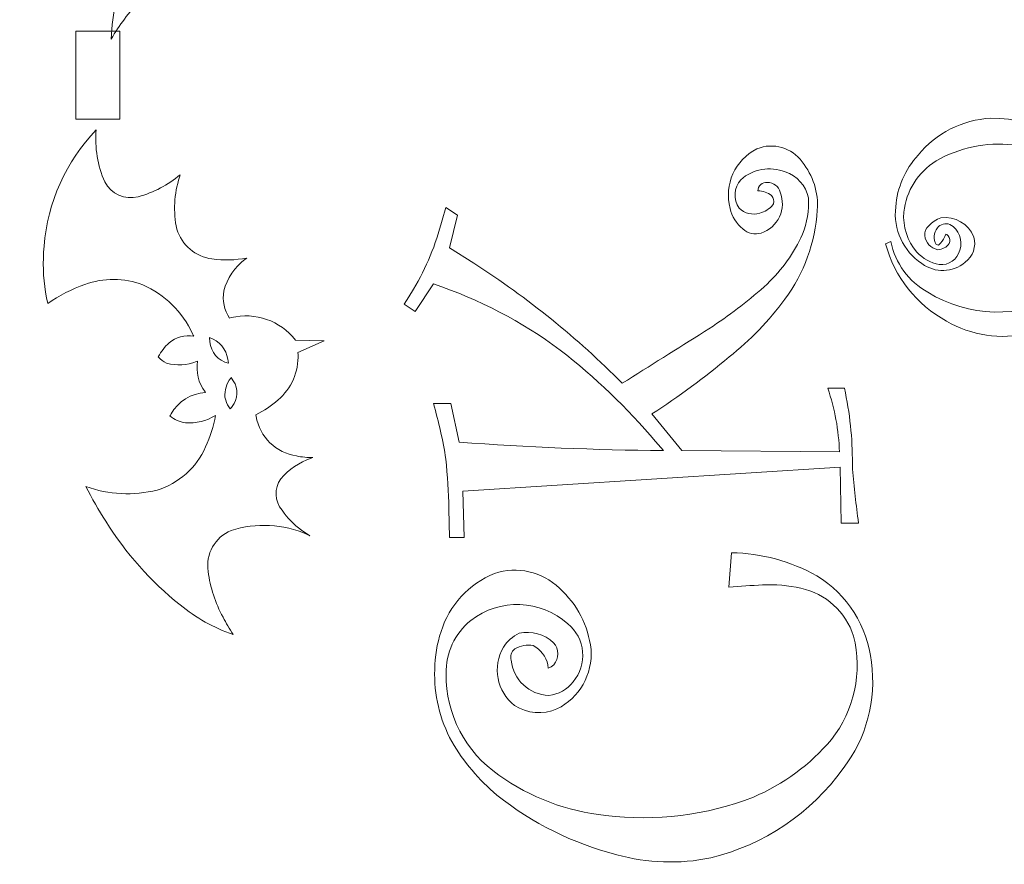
# Model space of a CAD drawing. Header units: millimetres. Extents: x -357 to 413, y -199 to 390.
# Tile 73 of 256: x -195 to -128, y 41 to 98. Entities that reach past the tile are written whole.
import ezdxf

# ---------------------------------------------------------------- set-up
doc = ezdxf.new("R2010")
doc.units = ezdxf.units.MM
doc.header["$MEASUREMENT"] = 0
doc.layers.add('Layer 1', color=7, linetype='Continuous')

msp = doc.modelspace()

# ---------------------------------------------------------------- linework, layer by layer
at = {"layer": 'Layer 1', "color": 140, "lineweight": 0}
for points, knots in [([(-194.6997, 135.1743), (-194.6997, 135.1743), (-194.417, 134.9512), (-194.417, 134.9512), (-194.417, 134.9512), (-192.4686, 133.4221), (-190.1754, 132.3938), (-187.738, 131.9544), (-187.738, 131.9544), (-185.0496, 131.5447), (-182.3221, 132.3922), (-180.3384, 134.2525), (-180.3384, 134.2525), (-179.133, 135.3584), (-178.1206, 136.6576), (-177.3428, 138.0967), (-177.3428, 138.0967), (-177.3428, 138.0967), (-177.291, 137.9673), (-177.291, 137.9673), (-177.291, 137.9673), (-176.5118, 136.0762), (-175.2214, 134.4396), (-173.5644, 133.2405), (-173.5644, 133.2405), (-171.7456, 132.0452), (-169.4683, 131.7814), (-167.4243, 132.5291), (-167.4243, 132.5291), (-165.44, 133.2315), (-163.6197, 134.3313), (-162.0749, 135.7612), (-162.0749, 135.7612), (-162.0749, 135.7612), (-162.0793, 135.5652), (-162.0793, 135.5652), (-162.0793, 135.5652), (-162.1196, 133.681), (-161.6461, 131.8216), (-160.7095, 130.1863), (-160.7095, 130.1863), (-159.6952, 128.6015), (-157.9205, 127.6688), (-156.04, 127.7327), (-156.04, 127.7327), (-156.04, 127.7327), (-155.1584, 127.7913), (-155.1584, 127.7913), (-155.1584, 127.7913), (-153.7847, 127.8512), (-152.4149, 127.6055), (-151.1477, 127.0718), (-151.1477, 127.0718), (-149.9504, 126.5143), (-149.0119, 125.5197), (-148.5251, 124.292), (-148.5251, 124.292), (-148.5251, 124.292), (-147.4739, 124.1343), (-147.4739, 124.1343), (-147.4739, 124.1343), (-147.4739, 124.1343), (-147.5757, 124.1939), (-147.5757, 124.1939), (-147.5757, 124.1939), (-147.8292, 124.3616), (-148.0366, 124.5902), (-148.1787, 124.8589), (-148.1787, 124.8589), (-148.3585, 125.0431), (-148.4988, 125.2622), (-148.5893, 125.5032), (-148.5893, 125.5032), (-148.5672, 125.6011), (-148.5072, 125.6856), (-148.4226, 125.7395), (-148.4226, 125.7395), (-148.4226, 125.7395), (-148.3352, 125.7866), (-148.3352, 125.7866), (-148.3352, 125.7866), (-148.3352, 125.7866), (-147.9094, 126.1787), (-147.9094, 126.1787), (-147.9094, 126.1787), (-146.8796, 127.0536), (-145.6245, 127.6215), (-144.2873, 127.8167), (-144.2873, 127.8167), (-144.0337, 127.835), (-143.7788, 127.8229), (-143.5283, 127.7796), (-143.5283, 127.7796), (-143.5283, 127.7796), (-143.7764, 128.2422), (-143.7764, 128.2422), (-143.7764, 128.2422), (-145.1961, 131.2194), (-144.0307, 134.7868), (-141.1267, 136.3508), (-141.1267, 136.3508), (-139.3569, 137.3117), (-137.2147, 137.2816), (-135.4722, 136.2722), (-135.4722, 136.2722), (-135.4722, 136.2722), (-135.4853, 136.7061), (-135.4853, 136.7061), (-135.4853, 136.7061), (-135.4233, 137.7295), (-135.0869, 138.7174), (-134.5115, 139.5662), (-134.5115, 139.5662), (-134.1594, 140.1297), (-133.7455, 140.6521), (-133.2768, 141.1231), (-133.2768, 141.1231), (-132.7903, 140.8975), (-132.3455, 140.5911), (-131.9617, 140.2166), (-131.9617, 140.2166), (-131.7666, 139.8693), (-131.5792, 139.5175), (-131.3996, 139.1619), (-131.3996, 139.1619), (-131.3996, 139.1619), (-131.2417, 138.9116), (-131.2417, 138.9116), (-131.2417, 138.9116), (-130.9497, 138.5455), (-130.5637, 138.2656), (-130.1255, 138.1004), (-130.1255, 138.1004), (-130.1255, 138.1004), (-129.7837, 137.9317), (-129.7837, 137.9317), (-129.7837, 137.9317), (-129.3893, 137.7373), (-129.067, 137.4232), (-128.8613, 137.0347), (-128.8613, 137.0347), (-128.7034, 136.8934), (-128.5799, 136.7182), (-128.4963, 136.5235), (-128.4963, 136.5235), (-128.4969, 136.4793), (-128.4982, 136.4351), (-128.5005, 136.3909), (-128.5005, 136.3909), (-129.5139, 135.3357), (-130.8012, 134.5835), (-132.2183, 134.2197), (-132.2183, 134.2197), (-132.6173, 134.1339), (-133.0278, 134.1145), (-133.4331, 134.1626), (-133.4331, 134.1626), (-133.4331, 134.1626), (-133.28, 133.8694), (-133.28, 133.8694), (-133.28, 133.8694), (-131.86, 130.8841), (-133.0203, 127.3093), (-135.9231, 125.7273), (-135.9231, 125.7273), (-137.7089, 124.7545), (-139.876, 124.7995), (-141.6199, 125.8455), (-141.6199, 125.8455), (-141.6199, 125.8455), (-141.5967, 125.5645), (-141.5967, 125.5645), (-141.5967, 125.5645), (-141.5561, 124.9048), (-141.6758, 124.2453), (-141.9443, 123.6414), (-141.9443, 123.6414), (-142.3507, 122.5984), (-142.9751, 121.6542), (-143.7756, 120.8718), (-143.7756, 120.8718), (-144.0292, 120.919), (-144.2644, 121.0363), (-144.456, 121.2088), (-144.456, 121.2088), (-144.456, 121.2088), (-144.7136, 121.4146), (-144.7136, 121.4146), (-144.7136, 121.4146), (-144.7136, 121.4146), (-144.8586, 121.5195), (-144.8586, 121.5195), (-144.8586, 121.5195), (-145.1112, 121.7278), (-145.3086, 121.995), (-145.4333, 122.2976), (-145.4333, 122.2976), (-145.5134, 122.4529), (-145.5898, 122.61), (-145.6619, 122.7691), (-145.6619, 122.7691), (-145.6619, 122.7691), (-145.7583, 122.9375), (-145.7583, 122.9375), (-145.7583, 122.9375), (-145.8268, 123.0476), (-145.9044, 123.1519), (-145.9895, 123.2498), (-145.9895, 123.2498), (-145.9895, 123.2498), (-148.3703, 122.5362), (-148.3703, 122.5362), (-148.3703, 122.5362), (-148.3703, 122.5362), (-148.3909, 122.4119), (-148.3909, 122.4119), (-148.3909, 122.4119), (-148.8767, 119.4933), (-151.3523, 117.322), (-154.3093, 117.221), (-154.3093, 117.221), (-154.3093, 117.221), (-154.4004, 117.1809), (-154.4004, 117.1809), (-154.4004, 117.1809), (-156.42, 116.2692), (-158.0964, 114.7374), (-159.1868, 112.8084), (-159.1868, 112.8084), (-160.107, 110.9767), (-160.2244, 108.8451), (-159.511, 106.9235), (-159.511, 106.9235), (-159.4176, 106.6337), (-159.3102, 106.3488), (-159.189, 106.0695), (-159.189, 106.0695), (-159.189, 106.0695), (-159.4204, 106.2101), (-159.4204, 106.2101), (-159.4204, 106.2101), (-161.4292, 107.4154), (-163.6557, 108.2131), (-165.9729, 108.5577), (-165.9729, 108.5577), (-167.2666, 108.7151), (-168.579, 108.536), (-169.7837, 108.0387), (-169.7837, 108.0387), (-171.1078, 107.4185), (-172.1643, 106.3423), (-172.7605, 105.0072), (-172.7605, 105.0072), (-173.4293, 103.5607), (-173.835, 102.0065), (-173.9582, 100.4176), (-173.9582, 100.4176), (-174.0356, 100.4628), (-174.1104, 100.512), (-174.1824, 100.5653), (-174.1824, 100.5653), (-174.1824, 100.5653), (-174.3508, 100.6693), (-174.3508, 100.6693), (-174.3508, 100.6693), (-176.3525, 101.913), (-178.6886, 102.5098), (-181.0415, 102.3785), (-181.0415, 102.3785), (-183.2032, 102.1748), (-185.2114, 101.1733), (-186.6755, 99.5699), (-186.6755, 99.5699), (-187.4333, 98.7773), (-188.095, 97.8982), (-188.6467, 96.9506), (-188.6467, 96.9506), (-188.5749, 98.7117), (-188.2071, 100.448), (-187.56, 102.0875), (-187.56, 102.0875), (-186.5348, 104.7675), (-185.0479, 107.2468), (-183.1667, 109.4135), (-183.1667, 109.4135), (-181.3887, 111.4999), (-179.3679, 113.3667), (-177.1474, 114.9744), (-177.1474, 114.9744), (-177.1474, 114.9744), (-177.019, 114.9151), (-177.019, 114.9151), (-177.019, 114.9151), (-173.5126, 113.3892), (-169.6467, 112.8834), (-165.8657, 113.4558), (-165.8657, 113.4558), (-162.7801, 114.0065), (-159.9459, 115.5137), (-157.7644, 117.7642), (-157.7644, 117.7642), (-158.8333, 117.0853), (-160.0578, 116.6907), (-161.322, 116.6182), (-161.322, 116.6182), (-162.0005, 116.6113), (-162.6582, 116.8502), (-163.1755, 117.2893), (-163.1755, 117.2893), (-163.0779, 117.6735), (-162.9142, 118.0376), (-162.6924, 118.366), (-162.6924, 118.366), (-162.0224, 119.3255), (-161.0272, 120.0092), (-159.8916, 120.2918), (-159.8916, 120.2918), (-159.2808, 120.4711), (-158.6504, 120.5747), (-158.0144, 120.6011), (-158.0144, 120.6011), (-158.0144, 120.6011), (-158.1186, 120.7266), (-158.1186, 120.7266), (-158.1186, 120.7266), (-158.7337, 121.4589), (-158.7885, 122.5104), (-158.2519, 123.302), (-158.2519, 123.302), (-158.2519, 123.302), (-158.4223, 123.2744), (-158.4223, 123.2744), (-158.4223, 123.2744), (-159.8664, 123.0213), (-161.3536, 123.2197), (-162.6799, 123.8445), (-162.6799, 123.8445), (-163.1328, 124.0963), (-163.528, 124.4401), (-163.841, 124.853), (-163.841, 124.853), (-163.6494, 125.1424), (-163.4174, 125.4027), (-163.1531, 125.6275), (-163.1531, 125.6275), (-161.8609, 126.6778), (-160.1326, 127.0211), (-158.5373, 126.5437), (-158.5373, 126.5437), (-161.9852, 127.943), (-165.7311, 128.4472), (-169.4263, 128.0091), (-169.4263, 128.0091), (-173.0019, 127.4935), (-176.1944, 125.4943), (-178.2192, 122.5025), (-178.2192, 122.5025), (-178.2192, 122.5025), (-178.3545, 122.4986), (-178.3545, 122.4986), (-178.3545, 122.4986), (-184.4961, 122.6076), (-190.1114, 125.9898), (-193.0796, 131.3677), (-193.0796, 131.3677), (-193.8121, 132.6259), (-194.4178, 133.9539), (-194.8879, 135.3318), (-194.8879, 135.3318), (-194.8879, 135.3318), (-194.6997, 135.1743), (-194.6997, 135.1743)], [0, 0, 0, 0, 0.0106383, 0.0106383, 0.0106383, 0.0106383, 0.0212766, 0.0212766, 0.0212766, 0.0212766, 0.0319149, 0.0319149, 0.0319149, 0.0319149, 0.0425532, 0.0425532, 0.0425532, 0.0425532, 0.0531915, 0.0531915, 0.0531915, 0.0531915, 0.0638298, 0.0638298, 0.0638298, 0.0638298, 0.0744681, 0.0744681, 0.0744681, 0.0744681, 0.0851064, 0.0851064, 0.0851064, 0.0851064, 0.0957447, 0.0957447, 0.0957447, 0.0957447, 0.106383, 0.106383, 0.106383, 0.106383, 0.1170213, 0.1170213, 0.1170213, 0.1170213, 0.1276596, 0.1276596, 0.1276596, 0.1276596, 0.1382979, 0.1382979, 0.1382979, 0.1382979, 0.1489362, 0.1489362, 0.1489362, 0.1489362, 0.1595745, 0.1595745, 0.1595745, 0.1595745, 0.1702128, 0.1702128, 0.1702128, 0.1702128, 0.1808511, 0.1808511, 0.1808511, 0.1808511, 0.1914894, 0.1914894, 0.1914894, 0.1914894, 0.2021277, 0.2021277, 0.2021277, 0.2021277, 0.212766, 0.212766, 0.212766, 0.212766, 0.2234043, 0.2234043, 0.2234043, 0.2234043, 0.2340426, 0.2340426, 0.2340426, 0.2340426, 0.2446809, 0.2446809, 0.2446809, 0.2446809, 0.2553191, 0.2553191, 0.2553191, 0.2553191, 0.2659574, 0.2659574, 0.2659574, 0.2659574, 0.2765957, 0.2765957, 0.2765957, 0.2765957, 0.287234, 0.287234, 0.287234, 0.287234, 0.2978723, 0.2978723, 0.2978723, 0.2978723, 0.3085106, 0.3085106, 0.3085106, 0.3085106, 0.3191489, 0.3191489, 0.3191489, 0.3191489, 0.3297872, 0.3297872, 0.3297872, 0.3297872, 0.3404255, 0.3404255, 0.3404255, 0.3404255, 0.3510638, 0.3510638, 0.3510638, 0.3510638, 0.3617021, 0.3617021, 0.3617021, 0.3617021, 0.3723404, 0.3723404, 0.3723404, 0.3723404, 0.3829787, 0.3829787, 0.3829787, 0.3829787, 0.393617, 0.393617, 0.393617, 0.393617, 0.4042553, 0.4042553, 0.4042553, 0.4042553, 0.4148936, 0.4148936, 0.4148936, 0.4148936, 0.4255319, 0.4255319, 0.4255319, 0.4255319, 0.4361702, 0.4361702, 0.4361702, 0.4361702, 0.4468085, 0.4468085, 0.4468085, 0.4468085, 0.4574468, 0.4574468, 0.4574468, 0.4574468, 0.4680851, 0.4680851, 0.4680851, 0.4680851, 0.4787234, 0.4787234, 0.4787234, 0.4787234, 0.4893617, 0.4893617, 0.4893617, 0.4893617, 0.5, 0.5, 0.5, 0.5, 0.5106383, 0.5106383, 0.5106383, 0.5106383, 0.5212766, 0.5212766, 0.5212766, 0.5212766, 0.5319149, 0.5319149, 0.5319149, 0.5319149, 0.5425532, 0.5425532, 0.5425532, 0.5425532, 0.5531915, 0.5531915, 0.5531915, 0.5531915, 0.5638298, 0.5638298, 0.5638298, 0.5638298, 0.5744681, 0.5744681, 0.5744681, 0.5744681, 0.5851064, 0.5851064, 0.5851064, 0.5851064, 0.5957447, 0.5957447, 0.5957447, 0.5957447, 0.606383, 0.606383, 0.606383, 0.606383, 0.6170213, 0.6170213, 0.6170213, 0.6170213, 0.6276596, 0.6276596, 0.6276596, 0.6276596, 0.6382979, 0.6382979, 0.6382979, 0.6382979, 0.6489362, 0.6489362, 0.6489362, 0.6489362, 0.6595745, 0.6595745, 0.6595745, 0.6595745, 0.6702128, 0.6702128, 0.6702128, 0.6702128, 0.6808511, 0.6808511, 0.6808511, 0.6808511, 0.6914894, 0.6914894, 0.6914894, 0.6914894, 0.7021277, 0.7021277, 0.7021277, 0.7021277, 0.712766, 0.712766, 0.712766, 0.712766, 0.7234043, 0.7234043, 0.7234043, 0.7234043, 0.7340426, 0.7340426, 0.7340426, 0.7340426, 0.7446809, 0.7446809, 0.7446809, 0.7446809, 0.7553191, 0.7553191, 0.7553191, 0.7553191, 0.7659574, 0.7659574, 0.7659574, 0.7659574, 0.7765957, 0.7765957, 0.7765957, 0.7765957, 0.787234, 0.787234, 0.787234, 0.787234, 0.7978723, 0.7978723, 0.7978723, 0.7978723, 0.8085106, 0.8085106, 0.8085106, 0.8085106, 0.8191489, 0.8191489, 0.8191489, 0.8191489, 0.8297872, 0.8297872, 0.8297872, 0.8297872, 0.8404255, 0.8404255, 0.8404255, 0.8404255, 0.8510638, 0.8510638, 0.8510638, 0.8510638, 0.8617021, 0.8617021, 0.8617021, 0.8617021, 0.8723404, 0.8723404, 0.8723404, 0.8723404, 0.8829787, 0.8829787, 0.8829787, 0.8829787, 0.893617, 0.893617, 0.893617, 0.893617, 0.9042553, 0.9042553, 0.9042553, 0.9042553, 0.9148936, 0.9148936, 0.9148936, 0.9148936, 0.9255319, 0.9255319, 0.9255319, 0.9255319, 0.9361702, 0.9361702, 0.9361702, 0.9361702, 0.9468085, 0.9468085, 0.9468085, 0.9468085, 0.9574468, 0.9574468, 0.9574468, 0.9574468, 0.9680851, 0.9680851, 0.9680851, 0.9680851, 0.9787234, 0.9787234, 0.9787234, 0.9787234, 1, 1, 1, 1]), ([(-135.4671, 83.1372), (-135.1669, 81.6703), (-134.2418, 80.4074), (-132.9343, 79.6775), (-132.9343, 79.6775), (-130.1643, 77.9714), (-126.6932, 77.8787), (-123.8362, 79.4348), (-123.8362, 79.4348), (-122.239, 80.3784), (-121.15, 81.9891), (-120.8699, 83.823), (-120.8699, 83.823), (-120.7548, 84.7642), (-120.9109, 85.7189), (-121.3211, 86.5737), (-121.3211, 86.5737), (-121.5882, 87.0662), (-121.9537, 87.4983), (-122.395, 87.8433), (-122.395, 87.8433), (-123.7462, 88.9425), (-125.4023, 89.6006), (-127.1394, 89.7285), (-127.1394, 89.7285), (-128.955, 89.9332), (-130.7883, 89.5522), (-132.3716, 88.6404), (-132.3716, 88.6404), (-133.6054, 87.8761), (-134.4191, 86.5874), (-134.5779, 85.1448), (-134.5779, 85.1448), (-134.6521, 84.1533), (-134.3323, 83.1731), (-133.6878, 82.416), (-133.6878, 82.416), (-133.2757, 81.9879), (-132.7427, 81.6958), (-132.1599, 81.5796), (-132.1599, 81.5796), (-131.5154, 81.5015), (-130.9131, 81.9152), (-130.7569, 82.5454), (-130.7569, 82.5454), (-130.5328, 83.2179), (-130.8148, 83.9548), (-131.4307, 84.3057), (-131.4307, 84.3057), (-131.7353, 84.4235), (-132.0814, 84.3311), (-132.2844, 84.0752), (-132.2844, 84.0752), (-132.5349, 83.7456), (-132.5679, 83.299), (-132.3653, 82.938), (-132.3653, 82.938), (-132.3153, 82.9159), (-132.2617, 82.903), (-132.2071, 82.9026), (-132.2071, 82.9026), (-132.015, 83.0494), (-131.8705, 83.249), (-131.7876, 83.4761), (-131.7876, 83.4761), (-131.7876, 83.4761), (-131.7071, 83.6416), (-131.7071, 83.6416), (-131.7071, 83.6416), (-131.7071, 83.6416), (-131.6521, 83.6111), (-131.6521, 83.6111), (-131.6521, 83.6111), (-131.6521, 83.6111), (-131.6021, 83.5747), (-131.6021, 83.5747), (-131.6021, 83.5747), (-131.6021, 83.5747), (-131.5581, 83.5313), (-131.5581, 83.5313), (-131.5581, 83.5313), (-131.4285, 83.3907), (-131.4014, 83.1866), (-131.4727, 83.0093), (-131.4727, 83.0093), (-131.6575, 82.757), (-131.947, 82.6021), (-132.2593, 82.5857), (-132.2593, 82.5857), (-132.7321, 82.6783), (-133.0911, 83.0659), (-133.1453, 83.5447), (-133.1453, 83.5447), (-133.1693, 83.7976), (-133.0644, 84.0449), (-132.8716, 84.2105), (-132.8716, 84.2105), (-132.6475, 84.462), (-132.3643, 84.6543), (-132.0464, 84.7659), (-132.0464, 84.7659), (-131.0871, 84.8929), (-130.1646, 84.3502), (-129.8096, 83.45), (-129.8096, 83.45), (-129.6156, 82.8101), (-129.8504, 82.1185), (-130.3921, 81.7266), (-130.3921, 81.7266), (-131.2339, 81.0153), (-132.4544, 80.9762), (-133.3389, 81.6335), (-133.3389, 81.6335), (-134.6169, 82.4838), (-135.3095, 83.9795), (-135.1311, 85.5042), (-135.1311, 85.5042), (-135.0285, 86.8215), (-134.4892, 88.0669), (-133.5994, 89.0437), (-133.5994, 89.0437), (-132.3725, 90.536), (-130.5766, 91.4468), (-128.6477, 91.5552), (-128.6477, 91.5552), (-125.3682, 91.5951), (-122.3608, 89.7388), (-120.926, 86.7896), (-120.926, 86.7896), (-120.4146, 85.5935), (-120.2759, 84.271), (-120.5283, 82.9949), (-120.5283, 82.9949), (-121.0085, 80.0383), (-123.178, 77.6388), (-126.0713, 76.864), (-126.0713, 76.864), (-127.9727, 76.4342), (-129.9666, 76.7352), (-131.656, 77.7078), (-131.656, 77.7078), (-133.7061, 78.8246), (-135.2107, 80.7308), (-135.8196, 82.9846), (-135.8196, 82.9846), (-135.8196, 82.9846), (-135.4671, 83.1372), (-135.4671, 83.1372)], [0, 0, 0, 0, 0.0263158, 0.0263158, 0.0263158, 0.0263158, 0.0526316, 0.0526316, 0.0526316, 0.0526316, 0.0789474, 0.0789474, 0.0789474, 0.0789474, 0.1052632, 0.1052632, 0.1052632, 0.1052632, 0.1315789, 0.1315789, 0.1315789, 0.1315789, 0.1578947, 0.1578947, 0.1578947, 0.1578947, 0.1842105, 0.1842105, 0.1842105, 0.1842105, 0.2105263, 0.2105263, 0.2105263, 0.2105263, 0.2368421, 0.2368421, 0.2368421, 0.2368421, 0.2631579, 0.2631579, 0.2631579, 0.2631579, 0.2894737, 0.2894737, 0.2894737, 0.2894737, 0.3157895, 0.3157895, 0.3157895, 0.3157895, 0.3421053, 0.3421053, 0.3421053, 0.3421053, 0.3684211, 0.3684211, 0.3684211, 0.3684211, 0.3947368, 0.3947368, 0.3947368, 0.3947368, 0.4210526, 0.4210526, 0.4210526, 0.4210526, 0.4473684, 0.4473684, 0.4473684, 0.4473684, 0.4736842, 0.4736842, 0.4736842, 0.4736842, 0.5, 0.5, 0.5, 0.5, 0.5263158, 0.5263158, 0.5263158, 0.5263158, 0.5526316, 0.5526316, 0.5526316, 0.5526316, 0.5789474, 0.5789474, 0.5789474, 0.5789474, 0.6052632, 0.6052632, 0.6052632, 0.6052632, 0.6315789, 0.6315789, 0.6315789, 0.6315789, 0.6578947, 0.6578947, 0.6578947, 0.6578947, 0.6842105, 0.6842105, 0.6842105, 0.6842105, 0.7105263, 0.7105263, 0.7105263, 0.7105263, 0.7368421, 0.7368421, 0.7368421, 0.7368421, 0.7631579, 0.7631579, 0.7631579, 0.7631579, 0.7894737, 0.7894737, 0.7894737, 0.7894737, 0.8157895, 0.8157895, 0.8157895, 0.8157895, 0.8421053, 0.8421053, 0.8421053, 0.8421053, 0.8684211, 0.8684211, 0.8684211, 0.8684211, 0.8947368, 0.8947368, 0.8947368, 0.8947368, 0.9210526, 0.9210526, 0.9210526, 0.9210526, 0.9473684, 0.9473684, 0.9473684, 0.9473684, 1, 1, 1, 1]), ([(-193.2712, 82.0072), (-193.2656, 82.2825), (-193.2507, 82.5576), (-193.2268, 82.8319), (-193.2268, 82.8319), (-192.9881, 85.8075), (-191.7307, 88.6097), (-189.6665, 90.7662), (-189.6665, 90.7662), (-189.7784, 89.5494), (-189.5797, 88.324), (-189.0893, 87.2047), (-189.0893, 87.2047), (-188.6469, 86.3856), (-187.7064, 85.97), (-186.8025, 86.1925), (-186.8025, 86.1925), (-185.7496, 86.4874), (-184.7708, 87.0013), (-183.9302, 87.7006), (-183.9302, 87.7006), (-183.9302, 87.7006), (-183.9839, 87.5333), (-183.9839, 87.5333), (-183.9839, 87.5333), (-184.3612, 86.3883), (-184.4245, 85.163), (-184.168, 83.985), (-184.168, 83.985), (-183.837, 82.8964), (-182.8982, 82.1034), (-181.7693, 81.9613), (-181.7693, 81.9613), (-180.9793, 81.8483), (-180.176, 81.8669), (-179.3923, 82.0172), (-179.3923, 82.0172), (-179.3923, 82.0172), (-179.5024, 81.9347), (-179.5024, 81.9347), (-179.5024, 81.9347), (-180.2209, 81.4034), (-180.7358, 80.6418), (-180.9592, 79.7767), (-180.9592, 79.7767), (-181.0797, 79.1298), (-180.9402, 78.4609), (-180.5688, 77.9176), (-180.5688, 77.9176), (-180.5688, 77.9176), (-180.4565, 77.9503), (-180.4565, 77.9503), (-180.4565, 77.9503), (-178.8237, 78.3467), (-177.1107, 77.7473), (-176.0798, 76.4205), (-176.0798, 76.4205), (-176.0798, 76.4205), (-174.1274, 76.3654), (-174.1274, 76.3654), (-174.1274, 76.3654), (-174.1274, 76.3654), (-175.9143, 75.5778), (-175.9143, 75.5778), (-175.9143, 75.5778), (-175.9143, 75.5778), (-175.9089, 75.5201), (-175.9089, 75.5201), (-175.9089, 75.5201), (-175.9089, 75.5201), (-175.8989, 75.4635), (-175.8989, 75.4635), (-175.8989, 75.4635), (-175.8445, 74.2672), (-176.3465, 73.1128), (-177.2593, 72.3375), (-177.2593, 72.3375), (-177.7129, 71.9301), (-178.2229, 71.5902), (-178.7739, 71.329), (-178.7739, 71.329), (-178.7739, 71.329), (-178.7583, 71.2042), (-178.7583, 71.2042), (-178.7583, 71.2042), (-178.5159, 69.8076), (-177.4056, 68.7239), (-176.0036, 68.5148), (-176.0036, 68.5148), (-175.6341, 68.4387), (-175.2577, 68.4009), (-174.8804, 68.4025), (-174.8804, 68.4025), (-174.8804, 68.4025), (-175.0129, 68.3558), (-175.0129, 68.3558), (-175.0129, 68.3558), (-175.8148, 68.084), (-176.5279, 67.5997), (-177.0762, 66.9545), (-177.0762, 66.9545), (-177.542, 66.3054), (-177.5086, 65.4222), (-176.9922, 64.8126), (-176.9922, 64.8126), (-176.6295, 64.2926), (-176.1837, 63.8358), (-175.6723, 63.4611), (-175.6723, 63.4611), (-175.6723, 63.4611), (-175.0908, 63.057), (-175.0908, 63.057), (-175.0908, 63.057), (-175.0908, 63.057), (-175.2698, 63.1591), (-175.2698, 63.1591), (-175.2698, 63.1591), (-176.9098, 63.8838), (-178.7589, 63.9808), (-180.4658, 63.4318), (-180.4658, 63.4318), (-181.5703, 62.9744), (-182.2188, 61.8206), (-182.0307, 60.64), (-182.0307, 60.64), (-181.8921, 59.5465), (-181.5476, 58.489), (-181.0144, 57.5243), (-181.0144, 57.5243), (-180.806, 57.1163), (-180.5796, 56.7179), (-180.3359, 56.33), (-180.3359, 56.33), (-181.649, 56.7909), (-182.8704, 57.4799), (-183.9443, 58.3649), (-183.9443, 58.3649), (-185.948, 59.9558), (-187.6611, 61.8818), (-189.0071, 64.0577), (-189.0071, 64.0577), (-189.5036, 64.8285), (-189.9629, 65.6227), (-190.3833, 66.4374), (-190.3833, 66.4374), (-188.8205, 65.8672), (-187.1221, 65.7813), (-185.5097, 66.1908), (-185.5097, 66.1908), (-184.032, 66.6401), (-182.8239, 67.7123), (-182.2053, 69.1276), (-182.2053, 69.1276), (-181.888, 69.8159), (-181.6577, 70.5413), (-181.5205, 71.2867), (-181.5205, 71.2867), (-182.1355, 70.897), (-182.8613, 70.7201), (-183.5869, 70.7804), (-183.5869, 70.7804), (-183.9757, 70.8307), (-184.3422, 70.9904), (-184.6423, 71.2426), (-184.6423, 71.2426), (-184.6423, 71.2426), (-184.6086, 71.3077), (-184.6086, 71.3077), (-184.6086, 71.3077), (-184.6086, 71.3077), (-184.5659, 71.3829), (-184.5659, 71.3829), (-184.5659, 71.3829), (-184.0806, 72.243), (-183.1884, 72.7949), (-182.2021, 72.8458), (-182.2021, 72.8458), (-182.2021, 72.8458), (-182.2373, 72.892), (-182.2373, 72.892), (-182.2373, 72.892), (-182.6972, 73.4873), (-182.8839, 74.2496), (-182.7488, 74.9896), (-182.7488, 74.9896), (-182.7488, 74.9896), (-182.8274, 74.9579), (-182.8274, 74.9579), (-182.8274, 74.9579), (-183.4719, 74.6823), (-184.1937, 74.6445), (-184.8623, 74.8549), (-184.8623, 74.8549), (-185.0842, 74.9475), (-185.2824, 75.0905), (-185.4348, 75.2765), (-185.4348, 75.2765), (-185.2485, 75.637), (-184.9991, 75.9612), (-184.6972, 76.2323), (-184.6972, 76.2323), (-184.234, 76.6267), (-183.6184, 76.7925), (-183.0193, 76.6869), (-183.0193, 76.6869), (-183.0193, 76.6869), (-183.0532, 76.7638), (-183.0532, 76.7638), (-183.0532, 76.7638), (-183.0532, 76.7638), (-183.0962, 76.8549), (-183.0962, 76.8549), (-183.0962, 76.8549), (-183.782, 78.3447), (-184.99, 79.5314), (-186.4907, 80.193), (-186.4907, 80.193), (-187.7599, 80.6753), (-189.1607, 80.6816), (-190.435, 80.213), (-190.435, 80.213), (-191.3356, 79.8993), (-192.19, 79.4663), (-192.9761, 78.9264), (-192.9761, 78.9264), (-193.2079, 79.9362), (-193.3072, 80.9718), (-193.2712, 82.0072)], [0, 0, 0, 0, 0.0172414, 0.0172414, 0.0172414, 0.0172414, 0.0344828, 0.0344828, 0.0344828, 0.0344828, 0.0517241, 0.0517241, 0.0517241, 0.0517241, 0.0689655, 0.0689655, 0.0689655, 0.0689655, 0.0862069, 0.0862069, 0.0862069, 0.0862069, 0.1034483, 0.1034483, 0.1034483, 0.1034483, 0.1206897, 0.1206897, 0.1206897, 0.1206897, 0.137931, 0.137931, 0.137931, 0.137931, 0.1551724, 0.1551724, 0.1551724, 0.1551724, 0.1724138, 0.1724138, 0.1724138, 0.1724138, 0.1896552, 0.1896552, 0.1896552, 0.1896552, 0.2068966, 0.2068966, 0.2068966, 0.2068966, 0.2241379, 0.2241379, 0.2241379, 0.2241379, 0.2413793, 0.2413793, 0.2413793, 0.2413793, 0.2586207, 0.2586207, 0.2586207, 0.2586207, 0.2758621, 0.2758621, 0.2758621, 0.2758621, 0.2931034, 0.2931034, 0.2931034, 0.2931034, 0.3103448, 0.3103448, 0.3103448, 0.3103448, 0.3275862, 0.3275862, 0.3275862, 0.3275862, 0.3448276, 0.3448276, 0.3448276, 0.3448276, 0.362069, 0.362069, 0.362069, 0.362069, 0.3793103, 0.3793103, 0.3793103, 0.3793103, 0.3965517, 0.3965517, 0.3965517, 0.3965517, 0.4137931, 0.4137931, 0.4137931, 0.4137931, 0.4310345, 0.4310345, 0.4310345, 0.4310345, 0.4482759, 0.4482759, 0.4482759, 0.4482759, 0.4655172, 0.4655172, 0.4655172, 0.4655172, 0.4827586, 0.4827586, 0.4827586, 0.4827586, 0.5, 0.5, 0.5, 0.5, 0.5172414, 0.5172414, 0.5172414, 0.5172414, 0.5344828, 0.5344828, 0.5344828, 0.5344828, 0.5517241, 0.5517241, 0.5517241, 0.5517241, 0.5689655, 0.5689655, 0.5689655, 0.5689655, 0.5862069, 0.5862069, 0.5862069, 0.5862069, 0.6034483, 0.6034483, 0.6034483, 0.6034483, 0.6206897, 0.6206897, 0.6206897, 0.6206897, 0.637931, 0.637931, 0.637931, 0.637931, 0.6551724, 0.6551724, 0.6551724, 0.6551724, 0.6724138, 0.6724138, 0.6724138, 0.6724138, 0.6896552, 0.6896552, 0.6896552, 0.6896552, 0.7068966, 0.7068966, 0.7068966, 0.7068966, 0.7241379, 0.7241379, 0.7241379, 0.7241379, 0.7413793, 0.7413793, 0.7413793, 0.7413793, 0.7586207, 0.7586207, 0.7586207, 0.7586207, 0.7758621, 0.7758621, 0.7758621, 0.7758621, 0.7931034, 0.7931034, 0.7931034, 0.7931034, 0.8103448, 0.8103448, 0.8103448, 0.8103448, 0.8275862, 0.8275862, 0.8275862, 0.8275862, 0.8448276, 0.8448276, 0.8448276, 0.8448276, 0.862069, 0.862069, 0.862069, 0.862069, 0.8793103, 0.8793103, 0.8793103, 0.8793103, 0.8965517, 0.8965517, 0.8965517, 0.8965517, 0.9137931, 0.9137931, 0.9137931, 0.9137931, 0.9310345, 0.9310345, 0.9310345, 0.9310345, 0.9482759, 0.9482759, 0.9482759, 0.9482759, 0.9655172, 0.9655172, 0.9655172, 0.9655172, 1, 1, 1, 1]), ([(-168.3337, 79.372), (-168.3337, 79.372), (-168.019, 79.8859), (-168.019, 79.8859), (-168.019, 79.8859), (-167.1536, 81.3577), (-166.4985, 82.9434), (-166.0727, 84.5968), (-166.0727, 84.5968), (-166.0727, 84.5968), (-165.8281, 85.4623), (-165.8281, 85.4623), (-165.8281, 85.4623), (-165.8281, 85.4623), (-165.0149, 84.9493), (-165.0149, 84.9493), (-165.0149, 84.9493), (-165.0149, 84.9493), (-165.5713, 82.7054), (-165.5713, 82.7054), (-165.5713, 82.7054), (-165.5713, 82.7054), (-163.9077, 81.6588), (-163.9077, 81.6588), (-163.9077, 81.6588), (-160.243, 79.308), (-156.8467, 76.5631), (-153.7793, 73.4733), (-153.7793, 73.4733), (-151.8992, 74.6617), (-150.0517, 75.8229), (-148.1658, 77.0013), (-148.1658, 77.0013), (-148.1658, 77.0013), (-147.5891, 77.3781), (-147.5891, 77.3781), (-147.5891, 77.3781), (-146.2879, 78.2399), (-145.0532, 79.1981), (-143.8953, 80.2445), (-143.8953, 80.2445), (-142.8791, 81.2084), (-142.0615, 82.3618), (-141.4895, 83.6403), (-141.4895, 83.6403), (-141.1789, 84.4291), (-141.0391, 85.2749), (-141.0798, 86.1217), (-141.0798, 86.1217), (-141.2584, 86.9534), (-141.8653, 87.6278), (-142.6738, 87.8922), (-142.6738, 87.8922), (-143.7009, 88.307), (-144.8748, 88.1014), (-145.6982, 87.3605), (-145.6982, 87.3605), (-146.1768, 86.8163), (-146.2245, 86.0161), (-145.8135, 85.4193), (-145.8135, 85.4193), (-145.4435, 85.0533), (-144.9007, 84.9238), (-144.4058, 85.0846), (-144.4058, 85.0846), (-144.0538, 85.1694), (-143.7379, 85.3636), (-143.5037, 85.6398), (-143.5037, 85.6398), (-143.5037, 85.6398), (-143.4709, 85.7201), (-143.4709, 85.7201), (-143.4709, 85.7201), (-143.4078, 85.9125), (-143.4578, 86.1229), (-143.5959, 86.2709), (-143.5959, 86.2709), (-143.8619, 86.484), (-144.1931, 86.5994), (-144.5339, 86.5949), (-144.5339, 86.5949), (-144.5325, 86.7614), (-144.4589, 86.9182), (-144.3339, 87.0281), (-144.3339, 87.0281), (-144.2088, 87.1379), (-144.0436, 87.1906), (-143.8779, 87.1752), (-143.8779, 87.1752), (-143.4699, 87.1699), (-143.1132, 86.8962), (-143.0068, 86.5023), (-143.0068, 86.5023), (-142.7939, 85.9629), (-142.8122, 85.3599), (-143.057, 84.8342), (-143.057, 84.8342), (-143.3018, 84.3085), (-143.7516, 83.9064), (-144.301, 83.7208), (-144.301, 83.7208), (-144.7398, 83.5942), (-145.2128, 83.6998), (-145.5561, 84.0009), (-145.5561, 84.0009), (-145.9983, 84.3527), (-146.304, 84.8479), (-146.4184, 85.4012), (-146.4184, 85.4012), (-146.8621, 87.0179), (-146.0968, 88.722), (-144.5937, 89.4645), (-144.5937, 89.4645), (-143.4856, 89.9227), (-142.208, 89.5532), (-141.5156, 88.5741), (-141.5156, 88.5741), (-140.76, 87.6504), (-140.3882, 86.4717), (-140.477, 85.2816), (-140.477, 85.2816), (-140.6047, 83.0879), (-141.3744, 80.98), (-142.6904, 79.2201), (-142.6904, 79.2201), (-143.7685, 77.7332), (-145.0473, 76.4027), (-146.4907, 75.267), (-146.4907, 75.267), (-148.1701, 73.8663), (-149.9323, 72.568), (-151.7676, 71.379), (-151.7676, 71.379), (-151.7676, 71.379), (-149.7131, 68.8785), (-149.7131, 68.8785), (-149.7131, 68.8785), (-149.7131, 68.8785), (-138.9697, 68.7931), (-138.9697, 68.7931), (-138.9697, 68.7931), (-139.0144, 70.2706), (-139.2812, 71.7332), (-139.7615, 73.1312), (-139.7615, 73.1312), (-139.7615, 73.1312), (-138.6272, 73.1312), (-138.6272, 73.1312), (-138.6272, 73.1312), (-138.2568, 71.4445), (-138.0753, 69.7218), (-138.0857, 67.995), (-138.0857, 67.995), (-138.0857, 67.995), (-138.0654, 67.6202), (-138.0654, 67.6202), (-138.0654, 67.6202), (-137.9678, 66.3905), (-137.8339, 65.1637), (-137.6641, 63.9418), (-137.6641, 63.9418), (-137.6641, 63.9418), (-138.8413, 63.9418), (-138.8413, 63.9418), (-138.8413, 63.9418), (-138.8413, 63.9418), (-138.9267, 67.746), (-138.9267, 67.746), (-138.9267, 67.746), (-138.9267, 67.746), (-164.6511, 66.1217), (-164.6511, 66.1217), (-164.6511, 66.1217), (-164.6511, 66.1217), (-164.5654, 62.9589), (-164.5654, 62.9589), (-164.5654, 62.9589), (-164.5654, 62.9589), (-165.5713, 62.9589), (-165.5713, 62.9589), (-165.5713, 62.9589), (-165.5713, 62.9589), (-165.6096, 64.9196), (-165.6096, 64.9196), (-165.6096, 64.9196), (-165.6432, 66.0485), (-165.7131, 67.176), (-165.8191, 68.3004), (-165.8191, 68.3004), (-166.0161, 69.579), (-166.2979, 70.843), (-166.6628, 72.0841), (-166.6628, 72.0841), (-166.6628, 72.0841), (-165.4856, 72.0841), (-165.4856, 72.0841), (-165.4856, 72.0841), (-165.4856, 72.0841), (-164.9079, 69.4554), (-164.9079, 69.4554), (-164.9079, 69.4554), (-160.2713, 69.1174), (-155.6244, 68.9251), (-150.9756, 68.8785), (-150.9756, 68.8785), (-150.9756, 68.8785), (-151.5056, 69.4938), (-151.5056, 69.4938), (-151.5056, 69.4938), (-153.4517, 71.7977), (-155.6334, 73.8917), (-158.0151, 75.7418), (-158.0151, 75.7418), (-160.6434, 77.6884), (-163.5617, 79.209), (-166.6628, 80.2479), (-166.6628, 80.2479), (-166.6628, 80.2479), (-167.904, 78.3673), (-167.904, 78.3673), (-167.904, 78.3673), (-167.904, 78.3673), (-168.6531, 78.8588), (-168.6531, 78.8588), (-168.6531, 78.8588), (-168.6531, 78.8588), (-168.3337, 79.372), (-168.3337, 79.372)], [0, 0, 0, 0, 0.0172414, 0.0172414, 0.0172414, 0.0172414, 0.0344828, 0.0344828, 0.0344828, 0.0344828, 0.0517241, 0.0517241, 0.0517241, 0.0517241, 0.0689655, 0.0689655, 0.0689655, 0.0689655, 0.0862069, 0.0862069, 0.0862069, 0.0862069, 0.1034483, 0.1034483, 0.1034483, 0.1034483, 0.1206897, 0.1206897, 0.1206897, 0.1206897, 0.137931, 0.137931, 0.137931, 0.137931, 0.1551724, 0.1551724, 0.1551724, 0.1551724, 0.1724138, 0.1724138, 0.1724138, 0.1724138, 0.1896552, 0.1896552, 0.1896552, 0.1896552, 0.2068966, 0.2068966, 0.2068966, 0.2068966, 0.2241379, 0.2241379, 0.2241379, 0.2241379, 0.2413793, 0.2413793, 0.2413793, 0.2413793, 0.2586207, 0.2586207, 0.2586207, 0.2586207, 0.2758621, 0.2758621, 0.2758621, 0.2758621, 0.2931034, 0.2931034, 0.2931034, 0.2931034, 0.3103448, 0.3103448, 0.3103448, 0.3103448, 0.3275862, 0.3275862, 0.3275862, 0.3275862, 0.3448276, 0.3448276, 0.3448276, 0.3448276, 0.362069, 0.362069, 0.362069, 0.362069, 0.3793103, 0.3793103, 0.3793103, 0.3793103, 0.3965517, 0.3965517, 0.3965517, 0.3965517, 0.4137931, 0.4137931, 0.4137931, 0.4137931, 0.4310345, 0.4310345, 0.4310345, 0.4310345, 0.4482759, 0.4482759, 0.4482759, 0.4482759, 0.4655172, 0.4655172, 0.4655172, 0.4655172, 0.4827586, 0.4827586, 0.4827586, 0.4827586, 0.5, 0.5, 0.5, 0.5, 0.5172414, 0.5172414, 0.5172414, 0.5172414, 0.5344828, 0.5344828, 0.5344828, 0.5344828, 0.5517241, 0.5517241, 0.5517241, 0.5517241, 0.5689655, 0.5689655, 0.5689655, 0.5689655, 0.5862069, 0.5862069, 0.5862069, 0.5862069, 0.6034483, 0.6034483, 0.6034483, 0.6034483, 0.6206897, 0.6206897, 0.6206897, 0.6206897, 0.637931, 0.637931, 0.637931, 0.637931, 0.6551724, 0.6551724, 0.6551724, 0.6551724, 0.6724138, 0.6724138, 0.6724138, 0.6724138, 0.6896552, 0.6896552, 0.6896552, 0.6896552, 0.7068966, 0.7068966, 0.7068966, 0.7068966, 0.7241379, 0.7241379, 0.7241379, 0.7241379, 0.7413793, 0.7413793, 0.7413793, 0.7413793, 0.7586207, 0.7586207, 0.7586207, 0.7586207, 0.7758621, 0.7758621, 0.7758621, 0.7758621, 0.7931034, 0.7931034, 0.7931034, 0.7931034, 0.8103448, 0.8103448, 0.8103448, 0.8103448, 0.8275862, 0.8275862, 0.8275862, 0.8275862, 0.8448276, 0.8448276, 0.8448276, 0.8448276, 0.862069, 0.862069, 0.862069, 0.862069, 0.8793103, 0.8793103, 0.8793103, 0.8793103, 0.8965517, 0.8965517, 0.8965517, 0.8965517, 0.9137931, 0.9137931, 0.9137931, 0.9137931, 0.9310345, 0.9310345, 0.9310345, 0.9310345, 0.9482759, 0.9482759, 0.9482759, 0.9482759, 0.9655172, 0.9655172, 0.9655172, 0.9655172, 1, 1, 1, 1]), ([(-181.9118, 76.3114), (-181.8516, 75.6005), (-181.3459, 75.0059), (-180.6526, 74.8373), (-180.6526, 74.8373), (-180.6526, 74.8373), (-180.6958, 75.1088), (-180.6958, 75.1088), (-180.6958, 75.1088), (-180.791, 75.7988), (-181.2722, 76.3739), (-181.9353, 76.587), (-181.9353, 76.587), (-181.9353, 76.587), (-181.9118, 76.3114), (-181.9118, 76.3114)], [0, 0, 0, 0, 0.2, 0.2, 0.2, 0.2, 0.4, 0.4, 0.4, 0.4, 0.6, 0.6, 0.6, 0.6, 1, 1, 1, 1]), ([(-180.8857, 72.5253), (-180.8857, 72.5253), (-180.8354, 72.3109), (-180.8354, 72.3109), (-180.8354, 72.3109), (-180.7722, 72.1001), (-180.6676, 71.9039), (-180.5251, 71.7362), (-180.5251, 71.7362), (-180.5251, 71.7362), (-180.4419, 71.8209), (-180.4419, 71.8209), (-180.4419, 71.8209), (-180.4419, 71.8209), (-180.3882, 71.8856), (-180.3882, 71.8856), (-180.3882, 71.8856), (-179.9902, 72.3971), (-179.9601, 73.1047), (-180.3142, 73.6476), (-180.3142, 73.6476), (-180.3142, 73.6476), (-180.4534, 73.8761), (-180.4534, 73.8761), (-180.4534, 73.8761), (-180.4534, 73.8761), (-180.4924, 73.8283), (-180.4924, 73.8283), (-180.4924, 73.8283), (-180.7836, 73.4596), (-180.9226, 72.9937), (-180.8857, 72.5253)], [0, 0, 0, 0, 0.1111111, 0.1111111, 0.1111111, 0.1111111, 0.2222222, 0.2222222, 0.2222222, 0.2222222, 0.3333333, 0.3333333, 0.3333333, 0.3333333, 0.4444444, 0.4444444, 0.4444444, 0.4444444, 0.5555556, 0.5555556, 0.5555556, 0.5555556, 0.6666667, 0.6666667, 0.6666667, 0.6666667, 0.7777778, 0.7777778, 0.7777778, 0.7777778, 1, 1, 1, 1]), ([(-166.5754, 53.9603), (-166.5644, 54.8355), (-166.4195, 55.7037), (-166.1457, 56.535), (-166.1457, 56.535), (-165.5805, 58.3319), (-164.2462, 59.7846), (-162.5041, 60.5011), (-162.5041, 60.5011), (-160.955, 61.0248), (-159.2427, 60.636), (-158.0715, 59.4948), (-158.0715, 59.4948), (-156.8642, 58.4157), (-156.0954, 56.9305), (-155.9116, 55.3217), (-155.9116, 55.3217), (-155.7907, 53.6209), (-156.7083, 52.0158), (-158.2353, 51.2572), (-158.2353, 51.2572), (-159.1809, 50.8505), (-160.2668, 50.9426), (-161.1318, 51.5004), (-161.1318, 51.5004), (-162.3399, 52.4473), (-162.6651, 54.1397), (-161.894, 55.4669), (-161.894, 55.4669), (-161.6293, 55.8817), (-161.2537, 56.2144), (-160.8091, 56.4252), (-160.8091, 56.4252), (-159.9679, 56.6007), (-159.0943, 56.3562), (-158.4648, 55.7714), (-158.4648, 55.7714), (-158.0764, 55.3497), (-158.0759, 54.7015), (-158.4612, 54.277), (-158.4612, 54.277), (-158.5646, 54.1735), (-158.6922, 54.0979), (-158.8298, 54.048), (-158.8298, 54.048), (-158.8298, 54.048), (-158.8547, 54.2701), (-158.8547, 54.2701), (-158.8547, 54.2701), (-158.9877, 54.8302), (-159.3484, 55.3091), (-159.8496, 55.5922), (-159.8496, 55.5922), (-160.2853, 55.6594), (-160.731, 55.5751), (-161.1125, 55.3541), (-161.1125, 55.3541), (-161.3432, 55.1702), (-161.4418, 54.8651), (-161.3598, 54.5817), (-161.3598, 54.5817), (-161.2273, 53.2494), (-160.1284, 52.2214), (-158.7903, 52.1774), (-158.7903, 52.1774), (-158.1355, 52.2477), (-157.538, 52.5839), (-157.1384, 53.1073), (-157.1384, 53.1073), (-156.6554, 53.6765), (-156.4209, 54.4159), (-156.4876, 55.1594), (-156.4876, 55.1594), (-156.5543, 55.9031), (-156.9165, 56.5889), (-157.4932, 57.0631), (-157.4932, 57.0631), (-159.3551, 58.7306), (-162.1423, 58.8284), (-164.1162, 57.2951), (-164.1162, 57.2951), (-165.2073, 56.407), (-165.8264, 55.0643), (-165.7934, 53.6578), (-165.7934, 53.6578), (-165.8325, 50.8964), (-164.4816, 48.2999), (-162.1977, 46.7472), (-162.1977, 46.7472), (-160.0487, 45.2107), (-157.5357, 44.2621), (-154.9075, 43.9952), (-154.9075, 43.9952), (-151.4996, 43.5704), (-148.0396, 43.999), (-144.8384, 45.2423), (-144.8384, 45.2423), (-142.7809, 46.1185), (-140.958, 47.4656), (-139.5163, 49.1752), (-139.5163, 49.1752), (-137.941, 51.1615), (-137.3814, 53.7686), (-138.0027, 56.2264), (-138.0027, 56.2264), (-138.5296, 57.8843), (-139.907, 59.1306), (-141.6089, 59.4906), (-141.6089, 59.4906), (-142.4604, 59.6897), (-143.3356, 59.7686), (-144.209, 59.7252), (-144.209, 59.7252), (-144.9744, 59.682), (-145.739, 59.6276), (-146.5029, 59.5617), (-146.5029, 59.5617), (-146.5029, 59.5617), (-146.3315, 61.9125), (-146.3315, 61.9125), (-146.3315, 61.9125), (-144.2917, 61.8777), (-142.2924, 61.3381), (-140.5115, 60.3429), (-140.5115, 60.3429), (-138.4198, 59.0658), (-137.0436, 56.8861), (-136.7898, 54.4486), (-136.7898, 54.4486), (-136.4311, 51.8682), (-137.1257, 49.2521), (-138.717, 47.1893), (-138.717, 47.1893), (-140.9022, 44.1444), (-144.1078, 41.985), (-147.7507, 41.1041), (-147.7507, 41.1041), (-149.8695, 40.6618), (-152.0635, 40.7356), (-154.1479, 41.3187), (-154.1479, 41.3187), (-157.1356, 42.0759), (-159.9277, 43.4605), (-162.3389, 45.3803), (-162.3389, 45.3803), (-163.5645, 46.4127), (-164.6033, 47.6484), (-165.4097, 49.0333), (-165.4097, 49.0333), (-166.2326, 50.5416), (-166.6355, 52.2432), (-166.5754, 53.9603)], [0, 0, 0, 0, 0.025641, 0.025641, 0.025641, 0.025641, 0.0512821, 0.0512821, 0.0512821, 0.0512821, 0.0769231, 0.0769231, 0.0769231, 0.0769231, 0.1025641, 0.1025641, 0.1025641, 0.1025641, 0.1282051, 0.1282051, 0.1282051, 0.1282051, 0.1538462, 0.1538462, 0.1538462, 0.1538462, 0.1794872, 0.1794872, 0.1794872, 0.1794872, 0.2051282, 0.2051282, 0.2051282, 0.2051282, 0.2307692, 0.2307692, 0.2307692, 0.2307692, 0.2564103, 0.2564103, 0.2564103, 0.2564103, 0.2820513, 0.2820513, 0.2820513, 0.2820513, 0.3076923, 0.3076923, 0.3076923, 0.3076923, 0.3333333, 0.3333333, 0.3333333, 0.3333333, 0.3589744, 0.3589744, 0.3589744, 0.3589744, 0.3846154, 0.3846154, 0.3846154, 0.3846154, 0.4102564, 0.4102564, 0.4102564, 0.4102564, 0.4358974, 0.4358974, 0.4358974, 0.4358974, 0.4615385, 0.4615385, 0.4615385, 0.4615385, 0.4871795, 0.4871795, 0.4871795, 0.4871795, 0.5128205, 0.5128205, 0.5128205, 0.5128205, 0.5384615, 0.5384615, 0.5384615, 0.5384615, 0.5641026, 0.5641026, 0.5641026, 0.5641026, 0.5897436, 0.5897436, 0.5897436, 0.5897436, 0.6153846, 0.6153846, 0.6153846, 0.6153846, 0.6410256, 0.6410256, 0.6410256, 0.6410256, 0.6666667, 0.6666667, 0.6666667, 0.6666667, 0.6923077, 0.6923077, 0.6923077, 0.6923077, 0.7179487, 0.7179487, 0.7179487, 0.7179487, 0.7435897, 0.7435897, 0.7435897, 0.7435897, 0.7692308, 0.7692308, 0.7692308, 0.7692308, 0.7948718, 0.7948718, 0.7948718, 0.7948718, 0.8205128, 0.8205128, 0.8205128, 0.8205128, 0.8461538, 0.8461538, 0.8461538, 0.8461538, 0.8717949, 0.8717949, 0.8717949, 0.8717949, 0.8974359, 0.8974359, 0.8974359, 0.8974359, 0.9230769, 0.9230769, 0.9230769, 0.9230769, 0.9487179, 0.9487179, 0.9487179, 0.9487179, 1, 1, 1, 1])]:
    msp.add_open_spline(points, degree=3, knots=knots, dxfattribs=at)
at = {"layer": 'Layer 1', "color": 173, "lineweight": 0}
msp.add_open_spline([(-191.0661, 97.4875), (-191.0661, 97.4875), (-191.0661, 91.4875), (-191.0661, 91.4875), (-191.0661, 91.4875), (-191.0661, 91.4875), (-188.0661, 91.4875), (-188.0661, 91.4875), (-188.0661, 91.4875), (-188.0661, 91.4875), (-188.0661, 97.4875), (-188.0661, 97.4875), (-188.0661, 97.4875), (-188.0661, 97.4875), (-191.0661, 97.4875), (-191.0661, 97.4875)], degree=3, knots=[0, 0, 0, 0, 0.2, 0.2, 0.2, 0.2, 0.4, 0.4, 0.4, 0.4, 0.6, 0.6, 0.6, 0.6, 1, 1, 1, 1], dxfattribs=at)

doc.saveas('drawing.dxf')
